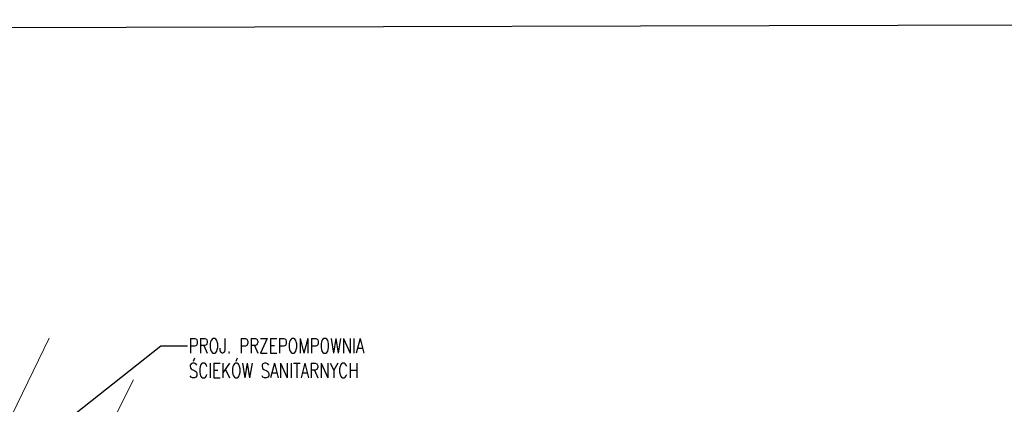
# Model space of a CAD drawing. Header units: metres. Extents: x 7501691 to 7504871, y 5814048 to 5814963.
# Tile 45 of 89: x 7503206 to 7503272, y 5814546 to 5814572. Entities that reach past the tile are written whole.
import ezdxf
from ezdxf import colors
from ezdxf.entities.mleader import LeaderData, LeaderLine
from ezdxf.math import Vec2, Vec3

# ---------------------------------------------------------------- set-up
doc = ezdxf.new("R2010")
doc.units = ezdxf.units.M
doc.header["$MEASUREMENT"] = 0
doc.linetypes.add('1', pattern=[0])
doc.linetypes.add('WSQ', pattern=[1.75, 1.25, -0.5])
doc.layers.get('0').update_dxf_attribs({"linetype": 'CONTINUOUS'})
doc.layers.add('0_TXT', color=7, linetype='CONTINUOUS')
doc.layers.add('0_XREF_MAPA', color=7, linetype='CONTINUOUS')
doc.layers.add('WUKPS_L_6', color=7, linetype='WSQ', lineweight=18)
doc.styles.get("Standard").update_dxf_attribs({"font": 'Simplex.SHX', "width": 0.75})
picture_1 = doc.add_image_def('image1.jpg', size_in_pixel=(4786, 2752))

# ---------------------------------------------------------------- blocks, each defined once
blk = doc.blocks.new('fdsfdsgdgfd')
at = {"layer": 'WUKPS_L_6', "color": 8, "linetype": '1'}
for p, q in [((-38.40790490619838, 133.7783084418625), (-42.64462289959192, 125.0894582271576)), ((-32.72129326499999, 130.9714536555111), (-37.06396733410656, 122.3002453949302))]:
    blk.add_line(p, q, dxfattribs=at)

msp = doc.modelspace()

# ---------------------------------------------------------------- block references
at = {"linetype": 'Continuous'}
msp.add_blockref('fdsfdsgdgfd', (7503246.36, 5814416.97), dxfattribs=at)

# ---------------------------------------------------------------- pictures from other files: only their frames are drawn
at = {"layer": '0_XREF_MAPA', "linetype": 'Continuous'}
image = msp.add_image(picture_1, insert=(7503112.647801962, 5814396.748741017), size_in_units=(303.9110000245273, 174.75199978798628), rotation=0.14161063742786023, dxfattribs=at)
image.dxf.flags = 7

# ---------------------------------------------------------------- next in the draw order: leaders
at = {"layer": '0_TXT', "linetype": 'Continuous'}
ml = msp.add_multileader_mtext('Standard', dxfattribs=at)
ml.set_content('PROJ. PRZEPOMPOWNIA ŚCIEKÓW SANITARNYCH')
ml.set_leader_properties()
ml.build(insert=Vec2(0, 0))
ml.multileader.update_dxf_attribs({"text_right_attachment_type": 6, "dogleg_length": 1.792646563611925, "arrow_head_size": 1})
ctx = ml.context
ctx.base_point, ctx.char_height, ctx.arrow_head_size, ctx.landing_gap_size, ctx.plane_origin = Vec3(7503217.2864661, 5814550.246125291), 1, 1, 0.09, Vec3(7503196.923281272, 5814539.258001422)
ctx.right_attachment = 6
notes = []
notes.append((ctx, [(0, (1, 1, 0), (7503215.493819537, 5814550.246125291), (1, 0), 1.792646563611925, [(0, [(7503188.539201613, 5814528.962319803)], 0, [])])]))
ctx.mtext.insert, ctx.mtext.width, ctx.mtext.flow_direction = Vec3(7503217.3764661, 5814550.746125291), 15.84061339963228, 5
ctx.mtext.has_bg_fill, ctx.mtext.bg_color, ctx.mtext.bg_scale_factor, ctx.mtext.bg_transparency, ctx.mtext.use_window_bg_color = 1, -1023410175, 1, 0, 1
for ctx, leaders in notes:
    for number, flags, end, landing, length, lines in leaders:
        leader = LeaderData()
        leader.index, (leader.has_last_leader_line, leader.has_dogleg_vector, leader.attachment_direction) = number, flags
        leader.last_leader_point, leader.dogleg_vector, leader.dogleg_length = Vec3(end), Vec3(landing), length
        for number, points, colour, breaks in lines:
            line = LeaderLine()
            line.index, line.vertices, line.color, line.breaks = number, Vec3.list(points), colors.encode_raw_color(colour), breaks
            leader.lines.append(line)
        ctx.leaders.append(leader)

doc.saveas('drawing.dxf')
